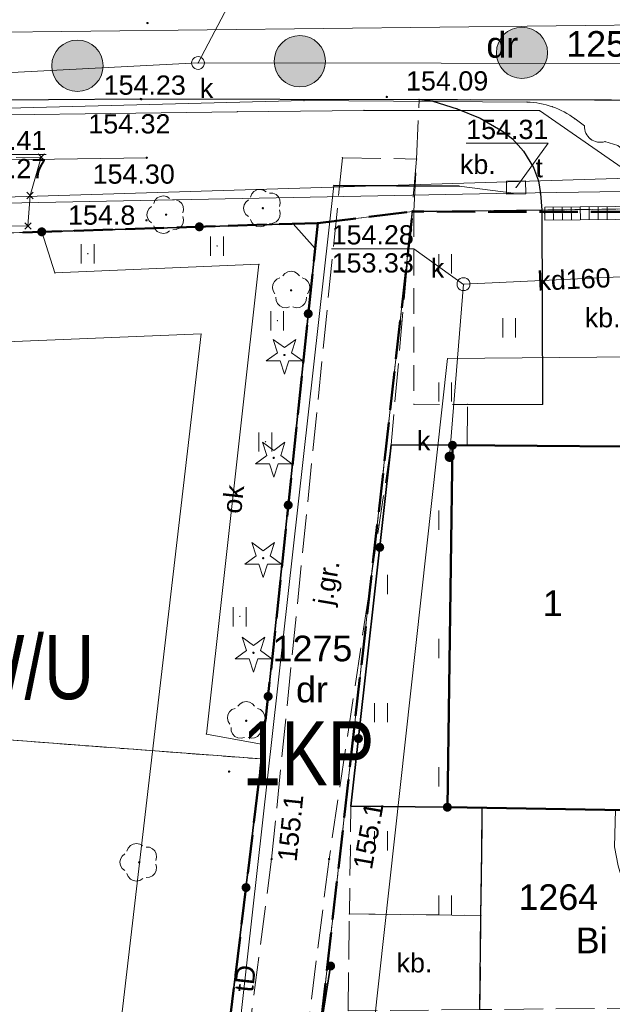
# Model space of a CAD drawing. Header units: metres. Extents: x 6492566 to 6492823, y 5613584 to 5613735.
# Tile 24 of 32: x 6492714 to 6492737, y 5613672 to 5613710. Entities that reach past the tile are written whole.
import ezdxf
from ezdxf.enums import TextEntityAlignment as Align

# ---------------------------------------------------------------- set-up
doc = ezdxf.new("R2010")
doc.units = ezdxf.units.M
for name, pattern in [('L_0_06', [2, 1.5, -0.5]), ('L_2_17', [0]), ('PRZER1-1', [2, 1, -1]), ('PRZER2-1', [3, 2, -1]), ('PRZER3-1', [4, 3, -1])]:
    doc.linetypes.add(name, pattern=pattern)
doc.layers.get('0').update_dxf_attribs({"linetype": 'CONTINUOUS', "lineweight": 18, "true_color": 0x000000})
for name, color, linetype, lineweight in [('GEPPGD', 7, 'CONTINUOUS', 18), ('GESBLO', 7, 'CONTINUOUS', 18), ('GESBLO_O', 7, 'CONTINUOUS', 18), ('GESBZO', 7, 'CONTINUOUS', 50), ('GESDZI', 7, 'CONTINUOUS', 18), ('GESDZI_O', 7, 'CONTINUOUS', 18), ('GSLINK', 7, 'CONTINUOUS', 18), ('GSLINK_O', 7, 'CONTINUOUS', 18), ('GSLKBR', 7, 'CONTINUOUS', 18), ('GSLKOG', 7, 'CONTINUOUS', 35), ('GSLKRW', 7, 'CONTINUOUS', 25), ('GSPPRB', 7, 'CONTINUOUS', 18), ('GSPWPN', 7, 'CONTINUOUS', 13), ('GSPWPN_O', 7, 'CONTINUOUS', 13), ('GSPWPS', 7, 'CONTINUOUS', 13), ('GSPWPS_O', 7, 'CONTINUOUS', 13), ('GSSKOA', 7, 'PRZER3-1', 18), ('GSSKOA_O', 7, 'PRZER3-1', 18), ('GSSOTW', 7, 'PRZER3-1', 18), ('GSSOTW_O', 7, 'PRZER3-1', 18), ('GSSUTR', 7, 'PRZER2-1', 18), ('GULLOB', 7, 'CONTINUOUS', 35), ('GUPIWZ', 7, 'CONTINUOUS', 18), ('GUPIWZ_O', 7, 'CONTINUOUS', 18), ('GUPPRZ', 7, 'CONTINUOUS', 18), ('GUPPRZ_O', 7, 'CONTINUOUS', 18), ('OTKU', 7, 'CONTINUOUS', 18), ('OTRS', 7, 'CONTINUOUS', 13)]:
    doc.layers.add(name, color=color, linetype=linetype, lineweight=lineweight)
for name, color, linetype, lineweight, true_color in [('GESUZY', 7, 'PRZER1-1', 18, 0x008000), ('GESUZY_O', 7, 'PRZER1-1', 18, 0x008000), ('GSPRDL', 7, 'CONTINUOUS', 18, 0x008000), ('GULEPR', 1, 'CONTINUOUS', 18, 0xff0000), ('GULKDK', 7, 'CONTINUOUS', 18, 0x803300), ('GULKPR', 7, 'CONTINUOUS', 18, 0x803300), ('GULKPR_O', 7, 'CONTINUOUS', 18, 0x803300), ('GULTPR', 7, 'CONTINUOUS', 18, 0xff9100), ('GULTPR_O', 7, 'CONTINUOUS', 18, 0xff9100), ('GUPKSD', 7, 'CONTINUOUS', 18, 0x803300), ('GUPKSD_O', 7, 'CONTINUOUS', 18, 0x803300), ('GUPKUT', 7, 'CONTINUOUS', 18, 0x803300), ('GUPKUT_O', 7, 'CONTINUOUS', 18, 0x803300), ('mpzp_linia_zabudowy_nieprzekraczalna', 7, 'L_2_17', 18, 0xd2691e), ('mpzp_linie_rozgraniczajace', 7, 'L_0_06', 50, 0xd2691e), ('mpzp_sciezki_rowerowe', 7, 'CONTINUOUS', 18, 0xffd900), ('OTZG', 7, 'CONTINUOUS', 18, 0x008000), ('OTZL', 7, 'CONTINUOUS', 18, 0x008000)]:
    doc.layers.add(name, color=color, linetype=linetype, lineweight=lineweight, true_color=true_color)
doc.styles.add('Arial', font='Arial.ttf')
doc.styles.add('GEO-INFO', font='Arial')
doc.linetypes.add('L_2_17_SHX', pattern='A,0,-0.25,[5,mdcp Biasa 06 III 2025.shx,S=0.05,R=0,X=0,Y=0],-0.5,[6,mdcp Biasa 06 III 2025.shx,S=0.05,R=0,X=0,Y=0],-0.5,[7,mdcp Biasa 06 III 2025.shx,S=0.05,R=0,X=0,Y=0],-0.5,[8,mdcp Biasa 06 III 2025.shx,S=0.05,R=0,X=0,Y=0],-0.5,-0.5,-0.5,-0.5,-0.5,-0.25', length=4.5)
pattern_1 = [(90, (6490000, 5610000), (-2.5, 2.5), [0.75, -4.25]), (90, (6490000.5, 5610000), (-2.5, 2.5), [0.75, -4.25])]

# ---------------------------------------------------------------- blocks, each defined once
blk = doc.blocks.new('SPDLP')
blk.add_hatch(color=0).paths.add_polyline_path([(0, -0.09), (0.027812, -0.085595), (0.052901, -0.072812), (0.072812, -0.052901), (0.085595, -0.027812), (0.09, 0), (0.085595, 0.027812), (0.072812, 0.052901), (0.052901, 0.072812), (0.027812, 0.085595), (0, 0.09), (-0.027812, 0.085595), (-0.052901, 0.072812), (-0.072812, 0.052901), (-0.085595, 0.027812), (-0.09, 0), (-0.085595, -0.027812), (-0.072812, -0.052901), (-0.052901, -0.072812), (-0.027812, -0.085595)])
at = {"color": 0}
for points in [[(-1.271938, -0.268652), (-1.40916, -0.048001), (-1.462858, 0.20623), (-1.426585, 0.463525), (-1.304695, 0.693003), (-1.11182, 0.867117), (-0.871109, 0.964971)], [(-0.648554, 1.126667), (-0.481106, 1.325358), (-0.255912, 1.454989), (0, 1.5), (0.255912, 1.454989), (0.481106, 1.325358), (0.648554, 1.126667)], [(0.871109, 0.964971), (1.11182, 0.867117), (1.304695, 0.693003), (1.426585, 0.463525), (1.462858, 0.20623), (1.40916, -0.048001), (1.271938, -0.268652)], [(-0.137547, -1.292703), (-0.389802, -1.355024), (-0.648184, -1.327532), (-0.881678, -1.213525), (-1.062258, -1.026689), (-1.168249, -0.78945), (-1.186929, -0.530282)], [(1.186929, -0.530282), (1.168249, -0.78945), (1.062258, -1.026689), (0.881678, -1.213525), (0.648184, -1.327532), (0.389802, -1.355024), (0.137547, -1.292703)]]:
    blk.add_lwpolyline(points, dxfattribs=at)
blk = doc.blocks.new('SPTRW')
at = {"color": 0}
for points in [[(-0.51332, 0.7233), (-0.51332, -0.7767)], [(0.48668, -0.7767), (0.48668, 0.7233)]]:
    blk.add_lwpolyline(points, dxfattribs=at)
blk = doc.blocks.new('OKRAG_PELNY')
at = {"color": 0}
blk.add_lwpolyline([(0, 0.5), (0.12941, 0.482963), (0.25, 0.433013), (0.353553, 0.353553), (0.433013, 0.25), (0.482963, 0.12941), (0.5, 0), (0.482963, -0.12941), (0.433013, -0.25), (0.353553, -0.353553), (0.25, -0.433013), (0.12941, -0.482963), (0, -0.5), (-0.12941, -0.482963), (-0.25, -0.433013), (-0.353553, -0.353553), (-0.433013, -0.25), (-0.482963, -0.12941), (-0.5, 0), (-0.482963, 0.12941), (-0.433013, 0.25), (-0.353553, 0.353553), (-0.25, 0.433013), (-0.12941, 0.482963)], close=True, dxfattribs=at)
blk = doc.blocks.new('KOLO')
blk.add_hatch(color=0).paths.add_polyline_path([(-0.5, 0), (-0.482963, -0.12941), (-0.433013, -0.25), (-0.353553, -0.353553), (-0.25, -0.433013), (-0.12941, -0.482963), (0, -0.5), (0.12941, -0.482963), (0.25, -0.433013), (0.353553, -0.353553), (0.433013, -0.25), (0.482963, -0.12941), (0.5, 0), (0.482963, 0.12941), (0.433013, 0.25), (0.353553, 0.353553), (0.25, 0.433013), (0.12941, 0.482963), (0, 0.5), (-0.12941, 0.482963), (-0.25, 0.433013), (-0.353553, 0.353553), (-0.433013, 0.25), (-0.482963, 0.12941)])
blk = doc.blocks.new('POINT')
at = {"color": 0}
blk.add_point((0, 0), dxfattribs=at)
blk = doc.blocks.new('PROSTOKAT1_5-1_PELNY')
at = {"color": 0}
blk.add_lwpolyline([(0.75, -0.5), (-0.75, -0.5), (-0.75, 0.5), (0.75, 0.5)], close=True, dxfattribs=at)
blk = doc.blocks.new('PION_C')
at = {"color": 0}
blk.add_lwpolyline([(0, 0.5), (0, -0.5)], dxfattribs=at)
blk = doc.blocks.new('EPPGN')
blk.add_hatch(color=0).paths.add_polyline_path([(0, -0.09), (0.027812, -0.085595), (0.052901, -0.072812), (0.072812, -0.052901), (0.085595, -0.027812), (0.09, 0), (0.085595, 0.027812), (0.072812, 0.052901), (0.052901, 0.072812), (0.027812, 0.085595), (0, 0.09), (-0.027812, 0.085595), (-0.052901, 0.072812), (-0.072812, 0.052901), (-0.085595, 0.027812), (-0.09, 0), (-0.085595, -0.027812), (-0.072812, -0.052901), (-0.052901, -0.072812), (-0.027812, -0.085595)])
blk = doc.blocks.new('D_GSPWPS1')
blk.add_hatch(color=0).paths.add_polyline_path([(-0.045, 0), (-0.043467, -0.011647), (-0.038971, -0.0225), (-0.03182, -0.03182), (-0.0225, -0.038971), (-0.011647, -0.043467), (0, -0.045), (0.011647, -0.043467), (0.0225, -0.038971), (0.03182, -0.03182), (0.038971, -0.0225), (0.043467, -0.011647), (0.045, 0), (0.043467, 0.011647), (0.038971, 0.0225), (0.03182, 0.03182), (0.0225, 0.038971), (0.011647, 0.043467), (0, 0.045), (-0.011647, 0.043467), (-0.0225, 0.038971), (-0.03182, 0.03182), (-0.038971, 0.0225), (-0.043467, 0.011647)])
blk = doc.blocks.new('D_GSPPRB0')
at = {"color": 0, "lineweight": 18}
for points in [[(-0.12726, -0.12726), (0.12726, 0.12726)], [(-0.12726, 0.12726), (0.12726, -0.12726)]]:
    blk.add_lwpolyline(points, dxfattribs=at)
blk = doc.blocks.new('D_GSPRDL1')
blk.add_hatch(color=0).paths.add_polyline_path([(0, -0.045), (0.013906, -0.042798), (0.02645, -0.036406), (0.036406, -0.02645), (0.042798, -0.013906), (0.045, 0), (0.042798, 0.013906), (0.036406, 0.02645), (0.02645, 0.036406), (0.013906, 0.042798), (0, 0.045), (-0.013906, 0.042798), (-0.02645, 0.036406), (-0.036406, 0.02645), (-0.042798, 0.013906), (-0.045, 0), (-0.042798, -0.013906), (-0.036406, -0.02645), (-0.02645, -0.036406), (-0.013906, -0.042798)])
at = {"color": 0}
for points in [[(-0.635969, -0.134326), (-0.70458, -0.024001), (-0.731429, 0.103115), (-0.713292, 0.231763), (-0.652348, 0.346501), (-0.55591, 0.433559), (-0.435555, 0.482485)], [(-0.324277, 0.563333), (-0.240553, 0.662679), (-0.127956, 0.727494), (0, 0.75), (0.127956, 0.727494), (0.240553, 0.662679), (0.324277, 0.563333)], [(0.435555, 0.482485), (0.55591, 0.433559), (0.652348, 0.346501), (0.713292, 0.231763), (0.731429, 0.103115), (0.70458, -0.024001), (0.635969, -0.134326)], [(-0.068773, -0.646351), (-0.194901, -0.677512), (-0.324092, -0.663766), (-0.440839, -0.606763), (-0.531129, -0.513345), (-0.584125, -0.394725), (-0.593465, -0.265141)], [(0.593465, -0.265141), (0.584125, -0.394725), (0.531129, -0.513345), (0.440839, -0.606763), (0.324092, -0.663766), (0.194901, -0.677512), (0.068773, -0.646351)]]:
    blk.add_lwpolyline(points, dxfattribs=at)
blk = doc.blocks.new('D_GSPRDI1')
blk.add_hatch(color=0).paths.add_polyline_path([(0, -0.045), (0.013906, -0.042798), (0.02645, -0.036406), (0.036406, -0.02645), (0.042798, -0.013906), (0.045, 0), (0.042798, 0.013906), (0.036406, 0.02645), (0.02645, 0.036406), (0.013906, 0.042798), (0, 0.045), (-0.013906, 0.042798), (-0.02645, 0.036406), (-0.036406, 0.02645), (-0.042798, 0.013906), (-0.045, 0), (-0.042798, -0.013906), (-0.036406, -0.02645), (-0.02645, -0.036406), (-0.013906, -0.042798)])
at = {"color": 0}
blk.add_lwpolyline([(0.272471, 0.088531), (0.713338, -0.231778), (0.168396, -0.231778), (0, -0.750048), (-0.168396, -0.231778), (-0.713338, -0.231778), (-0.272471, 0.088531), (-0.440867, 0.606801), (0, 0.286493), (0.440867, 0.606801)], close=True, dxfattribs=at)

msp = doc.modelspace()

# ---------------------------------------------------------------- hatches: boundary and pattern name
at = {"layer": 'GSSUTR', "linetype": 'Continuous', "lineweight": 18}
h = msp.add_hatch(dxfattribs=at)
h.set_pattern_fill('PTTU04', scale=0.5, style=0)
h.set_pattern_definition(pattern_1)
h.paths.add_polyline_path([(6492734.03, 5613702.47), (6492729.03, 5613702.42), (6492729.04, 5613694.9), (6492731.12, 5613694.89), (6492734.05, 5613694.89)], flags=0)
h = msp.add_hatch(dxfattribs=at)
h.set_pattern_fill('PTTU04', scale=0.5, style=0)
h.set_pattern_definition(pattern_1)
h.paths.add_polyline_path([(6492730.34, 5613679.19), (6492730.54, 5613693.3), (6492728.15, 5613693.32), (6492726.58, 5613679.23), (6492726.56, 5613677.53), (6492726.52, 5613675.03), (6492731.65, 5613674.97), (6492731.68, 5613677.47), (6492731.7, 5613679.17)], flags=0)
at = {"layer": 'mpzp_sciezki_rowerowe', "linetype": 'Continuous', "lineweight": 18}
for points in [[(6492733.25, 5613707.6, 1), (6492733.25, 5613709.6, 1)], [(6492715.92, 5613707.095, 1), (6492715.92, 5613709.095, 1)], [(6492724.59, 5613707.272, 1), (6492724.59, 5613709.272, 1)]]:
    msp.add_hatch(color=256, dxfattribs=at).paths.add_polyline_path(points)

# ---------------------------------------------------------------- linework, layer by layer
at = {"layer": 'GESBLO', "color": 7, "linetype": 'Continuous', "lineweight": 18, "elevation": 10.18}
msp.add_lwpolyline([(6492740.41, 5613687.82), (6492740.46, 5613693.23), (6492730.54, 5613693.3), (6492730.34, 5613679.19), (6492737.25, 5613679.08), (6492737.39, 5613687.82)], close=True, dxfattribs=at)
at = {"layer": 'GESBZO', "color": 7, "linetype": 'Continuous', "lineweight": 50, "elevation": 10.18}
msp.add_lwpolyline([(6492730.54, 5613693.3), (6492740.46, 5613693.23), (6492740.53, 5613696.74), (6492782.137, 5613696.176), (6492781.799, 5613678.331), (6492740.46, 5613678.92), (6492740.59, 5613686.32), (6492740.39, 5613686.32), (6492740.41, 5613687.82), (6492737.39, 5613687.82), (6492737.25, 5613679.08), (6492730.34, 5613679.19)], close=True, dxfattribs=at)
at = {"layer": 'GESDZI', "color": 7, "linetype": 'Continuous', "lineweight": 18, "elevation": 10.22}
msp.add_lwpolyline([(6492712.536, 5613714.767), (6492725.917, 5613714.685), (6492741.368, 5613714.627), (6492753.918, 5613714.581), (6492762.949, 5613714.549), (6492766.656, 5613714.362), (6492778.115, 5613714.246), (6492808.367, 5613714.314), (6492810.011, 5613715.605), (6492811.18, 5613718.894), (6492811.225, 5613714.142), (6492811.34, 5613703.308), (6492795.496, 5613703.173), (6492765.908, 5613702.863), (6492728.986, 5613702.408), (6492725.287, 5613701.965), (6492696.667, 5613701.05)], dxfattribs=at)
for points in [[(6492728.986, 5613702.408), (6492765.908, 5613702.863), (6492762.04, 5613671.11), (6492758.59, 5613671.09), (6492725.42, 5613670.85)], [(6492725.287, 5613701.965), (6492728.986, 5613702.408), (6492725.42, 5613670.85), (6492724.902, 5613666.196), (6492721.537, 5613668.187), (6492723.1, 5613681.071)], [(6492696.667, 5613701.05), (6492725.287, 5613701.965), (6492723.1, 5613681.071), (6492695.29, 5613683.17), (6492696.385, 5613692.624)], [(6492695.29, 5613683.17), (6492723.1, 5613681.071), (6492721.537, 5613668.187), (6492718.635, 5613644.265), (6492717.674, 5613642.532), (6492698.202, 5613653.21), (6492686.99, 5613659.29), (6492692.99, 5613669.94), (6492693.37, 5613670.79)]]:
    msp.add_lwpolyline(points, close=True, dxfattribs=at)
at = {"layer": 'GESUZY', "color": 96, "linetype": 'PRZER1-1', "lineweight": 18, "ltscale": 0.5, "true_color": 0x008000, "elevation": 10.08}
msp.add_lwpolyline([(6492712.536, 5613714.767), (6492725.917, 5613714.685), (6492741.368, 5613714.627), (6492753.918, 5613714.581), (6492762.949, 5613714.549), (6492766.656, 5613714.362), (6492778.115, 5613714.246), (6492808.367, 5613714.314), (6492810.011, 5613715.605), (6492811.18, 5613718.894), (6492811.225, 5613714.142), (6492811.34, 5613703.308), (6492795.496, 5613703.173), (6492765.908, 5613702.863), (6492728.986, 5613702.408), (6492725.287, 5613701.965), (6492696.667, 5613701.05)], dxfattribs=at)
for points in [[(6492728.986, 5613702.408), (6492765.908, 5613702.863), (6492762.04, 5613671.11), (6492758.59, 5613671.09), (6492725.42, 5613670.85)], [(6492725.287, 5613701.965), (6492728.986, 5613702.408), (6492725.42, 5613670.85), (6492724.902, 5613666.196), (6492721.537, 5613668.187), (6492723.1, 5613681.071)], [(6492696.667, 5613701.05), (6492725.287, 5613701.965), (6492723.1, 5613681.071), (6492695.29, 5613683.17), (6492696.385, 5613692.624)], [(6492695.29, 5613683.17), (6492723.1, 5613681.071), (6492721.537, 5613668.187), (6492718.635, 5613644.265), (6492717.674, 5613642.532), (6492698.202, 5613653.21), (6492686.99, 5613659.29), (6492692.99, 5613669.94), (6492693.37, 5613670.79)]]:
    msp.add_lwpolyline(points, close=True, dxfattribs=at)
at = {"layer": 'GSLINK', "color": 7, "linetype": 'Continuous', "lineweight": 18, "elevation": 10.18}
for points in [[(6492658.039, 5613701.848), (6492667.67, 5613702.43), (6492670.5, 5613702.58), (6492673.5, 5613702.76), (6492676.45, 5613702.93), (6492682.59, 5613703.28), (6492691.11, 5613703.78), (6492694.263, 5613703.959), (6492697.534, 5613704.137), (6492705.093, 5613704.315), (6492718.62, 5613704.51)], [(6492714.527, 5613701.621), (6492715.039, 5613700.018), (6492722.995, 5613700.359), (6492720.949, 5613682.039), (6492723.158, 5613681.63)]]:
    msp.add_lwpolyline(points, dxfattribs=at)
at = {"layer": 'GSLKBR', "color": 7, "linetype": 'Continuous', "lineweight": 18, "elevation": 10.18}
msp.add_lwpolyline([(6492709.556, 5613701.462), (6492714.527, 5613701.621)], dxfattribs=at)
at = {"layer": 'GSLKOG', "color": 7, "linetype": 'Continuous', "lineweight": 35, "elevation": 10.18}
for points in [[(6492714.527, 5613701.621), (6492724.323, 5613701.934), (6492725.183, 5613700.969), (6492723.1, 5613681.071), (6492721.537, 5613668.187), (6492719.042, 5613647.619)], [(6492730.54, 5613693.3), (6492728.15, 5613693.32), (6492726.58, 5613679.23), (6492730.34, 5613679.19)], [(6492725.79, 5613673), (6492725.45, 5613670.86), (6492723.96, 5613654.76)]]:
    msp.add_lwpolyline(points, dxfattribs=at)
at = {"layer": 'GSLKRW', "color": 7, "linetype": 'Continuous', "lineweight": 25, "elevation": 10.18}
for points in [[(6492711.18, 5613706.75), (6492718.39, 5613706.8), (6492729.24, 5613706.78), (6492742.9, 5613706.75), (6492767.63, 5613706.53), (6492783.73, 5613706.33), (6492797.15, 5613706.15), (6492808.2, 5613706.21)], [(6492729.24, 5613706.78), (6492729.78, 5613706.71), (6492730.72, 5613706.42), (6492731.62, 5613706.05), (6492732.49, 5613705.54), (6492732.88, 5613705.24), (6492733.31, 5613704.76), (6492733.7, 5613704.13), (6492733.9, 5613703.61), (6492733.97, 5613703.12), (6492734.03, 5613702.47), (6492734.05, 5613694.89)], [(6492731.61, 5613671.3), (6492731.65, 5613674.97), (6492731.68, 5613677.47), (6492731.7, 5613679.17)]]:
    msp.add_lwpolyline(points, dxfattribs=at)
at = {"layer": 'GSPPRB', "color": 7, "linetype": 'Continuous', "lineweight": 18}
for p in [(6492724.758, 5613706.738, 10.28), (6492729.24, 5613706.78, 10.28), (6492727.087, 5613706.357, 10.28), (6492729.78, 5613706.71, 10.28), (6492730.72, 5613706.42, 10.28), (6492733.448, 5613706.678, 10.28), (6492733.932, 5613706.347, 10.28), (6492734.434, 5613706.494, 10.28), (6492722.147, 5613706.3, 10.28), (6492731.62, 5613706.05, 10.28), (6492735.32, 5613706.023, 10.28), (6492735.687, 5613705.755, 10.28), (6492732.49, 5613705.54, 10.28), (6492732.88, 5613705.24, 10.28), (6492735.924, 5613705.24, 10.28), (6492736.482, 5613705.139, 10.28), (6492726.25, 5613704.51, 10.28), (6492729.14, 5613704.46, 10.28), (6492733.31, 5613704.76, 10.28), (6492733.7, 5613704.13, 10.28), (6492725.914, 5613703.425, 10.28), (6492730.797, 5613703.407, 10.28), (6492733.9, 5613703.61, 10.28), (6492733.97, 5613703.12, 10.28), (6492729.03, 5613702.42, 10.28), (6492734.03, 5613702.47, 10.28), (6492734.14, 5613702.33, 10.28), (6492724.323, 5613701.934, 10.28), (6492714.527, 5613701.621, 10.28), (6492725.183, 5613700.969, 10.28), (6492722.995, 5613700.359, 10.28), (6492715.039, 5613700.018, 10.28), (6492729.04, 5613694.9, 10.28), (6492731.12, 5613694.89, 10.28), (6492734.05, 5613694.89, 10.28), (6492728.15, 5613693.32, 10.28), (6492730.54, 5613693.3, 10.28), (6492731.11, 5613693.3, 10.28), (6492720.949, 5613682.039, 10.28), (6492723.158, 5613681.63, 10.28), (6492723.1, 5613681.071, 10.28), (6492726.58, 5613679.23, 10.28), (6492730.34, 5613679.19, 10.28), (6492731.7, 5613679.17, 10.28), (6492726.56, 5613677.53, 10.28), (6492731.68, 5613677.47, 10.28), (6492726.52, 5613675.03, 10.28), (6492731.65, 5613674.97, 10.28), (6492725.79, 5613673, 10.28)]:
    msp.add_point(p, dxfattribs=at)
at = {"layer": 'GSSKOA', "color": 7, "linetype": 'PRZER3-1', "lineweight": 18, "ltscale": 0.5, "elevation": 10.18}
msp.add_lwpolyline([(6492726.25, 5613704.51), (6492729.14, 5613704.46), (6492728.15, 5613693.32), (6492725.73, 5613677.17), (6492722.34, 5613650.26), (6492719.69, 5613648.06), (6492723.49, 5613677.17)], close=True, dxfattribs=at)
at = {"layer": 'GSSOTW', "color": 7, "linetype": 'PRZER3-1', "lineweight": 18, "ltscale": 0.5, "elevation": 10.18}
for points in [[(6492729.03, 5613702.42), (6492729.14, 5613704.46), (6492729.24, 5613706.78), (6492729.78, 5613706.71), (6492730.72, 5613706.42), (6492731.62, 5613706.05), (6492732.49, 5613705.54), (6492732.88, 5613705.24), (6492733.31, 5613704.76), (6492733.7, 5613704.13), (6492733.9, 5613703.61), (6492733.97, 5613703.12), (6492734.03, 5613702.47)], [(6492726.52, 5613675.03), (6492731.65, 5613674.97), (6492731.61, 5613671.3), (6492726.47, 5613671.25)]]:
    msp.add_lwpolyline(points, close=True, dxfattribs=at)
for points in [[(6492740.46, 5613693.23), (6492731.11, 5613693.3), (6492731.12, 5613694.89), (6492734.05, 5613694.89), (6492734.03, 5613702.47), (6492733.97, 5613703.12), (6492733.9, 5613703.61), (6492733.7, 5613704.13), (6492733.31, 5613704.76), (6492732.88, 5613705.24), (6492732.49, 5613705.54), (6492731.62, 5613706.05), (6492730.72, 5613706.42), (6492729.78, 5613706.71), (6492729.24, 5613706.78), (6492742.9, 5613706.75)], [(6492792.07, 5613671.91), (6492731.61, 5613671.3), (6492731.65, 5613674.97), (6492731.68, 5613677.47), (6492731.7, 5613679.17), (6492736.89, 5613679.09), (6492736.86, 5613677.64), (6492737, 5613676.91), (6492737.22, 5613676.16), (6492737.76, 5613675.32), (6492738.58, 5613674.71), (6492739.53, 5613674.43), (6492739.97, 5613674.37), (6492781.75, 5613674.78), (6492781.76, 5613677.27), (6492781.799, 5613678.331), (6492781.814, 5613679.15)]]:
    msp.add_lwpolyline(points, dxfattribs=at)
at = {"layer": 'GSSUTR', "color": 7, "linetype": 'PRZER2-1', "lineweight": 18, "ltscale": 0.5, "elevation": 10.1}
for points in [[(6492734.03, 5613702.47), (6492729.03, 5613702.42), (6492729.04, 5613694.9), (6492731.12, 5613694.89), (6492734.05, 5613694.89)], [(6492721.364, 5613701.081), (6492721.354, 5613701.061), (6492721.374, 5613701.061)], [(6492716.325, 5613700.787), (6492716.315, 5613700.767), (6492716.335, 5613700.767)], [(6492723.714, 5613698.172), (6492723.704, 5613698.152), (6492723.724, 5613698.152)], [(6492723.248, 5613693.453), (6492723.238, 5613693.433), (6492723.258, 5613693.433)], [(6492730.54, 5613693.3), (6492728.15, 5613693.32), (6492726.58, 5613679.23), (6492726.56, 5613677.53), (6492726.52, 5613675.03), (6492731.65, 5613674.97), (6492731.68, 5613677.47), (6492731.7, 5613679.17), (6492730.34, 5613679.19)], [(6492722.253, 5613686.64), (6492722.243, 5613686.62), (6492722.263, 5613686.62)]]:
    msp.add_lwpolyline(points, close=True, dxfattribs=at)
at = {"layer": 'GULEPR', "color": 1, "linetype": 'Continuous', "lineweight": 18, "true_color": 0xff0000, "elevation": 10.14}
for points in [[(6492700.254, 5613705.977), (6492705.672, 5613706.251), (6492724.758, 5613706.738), (6492733.448, 5613706.678, -0.153642), (6492735.32, 5613706.023), (6492735.687, 5613705.755, 0.52161), (6492736.482, 5613705.139), (6492736.989, 5613704.99), (6492738.86, 5613703.39)], [(6492722.147, 5613706.3), (6492727.087, 5613706.357), (6492733.932, 5613706.347), (6492738.894, 5613702.905), (6492740.063, 5613701.355, 0.173664), (6492742.295, 5613699.738), (6492745.039, 5613698.95), (6492746.411, 5613698.674), (6492756.049, 5613698.713, 0.230561), (6492757.309, 5613699.112), (6492759.101, 5613700.576, -0.520986), (6492759.971, 5613700.279), (6492760.575, 5613697.291), (6492760.582, 5613696.468)]]:
    msp.add_lwpolyline(points, format="xyb", dxfattribs=at)
msp.add_lwpolyline([(6492651.867, 5613703.009), (6492658.39, 5613703.404), (6492684.539, 5613704.668), (6492700.389, 5613705.803), (6492708.29, 5613706.115), (6492722.147, 5613706.3)], dxfattribs=at)
at = {"layer": 'GULKDK', "color": 36, "linetype": 'Continuous', "lineweight": 18, "true_color": 0x803300, "elevation": 10.14}
for points in [[(6492734.138, 5613702.58), (6492738.277, 5613702.62), (6492739.077, 5613702.63)], [(6492734.142, 5613702.08), (6492738.283, 5613702.12), (6492739.083, 5613702.13)]]:
    msp.add_lwpolyline(points, dxfattribs=at)
at = {"layer": 'GULKPR', "color": 36, "linetype": 'Continuous', "lineweight": 18, "true_color": 0x803300, "elevation": 10.14}
for points in [[(6492654.887, 5613706.421), (6492707.354, 5613709.34), (6492743.651, 5613709.754)], [(6492651.849, 5613704.34), (6492670.622, 5613705.324), (6492683.317, 5613706.027), (6492708.338, 5613707.566), (6492720.621, 5613708.203), (6492768.012, 5613708.147), (6492783.483, 5613707.765), (6492815.246, 5613707.04)], [(6492651.892, 5613701.186), (6492653.57, 5613701.233), (6492666.825, 5613701.618), (6492681.882, 5613701.923), (6492708.786, 5613702.847), (6492759.14, 5613704.376)], [(6492730.43, 5613692.85), (6492730.97, 5613699.58), (6492739.58, 5613699.99)]]:
    msp.add_lwpolyline(points, dxfattribs=at)
at = {"layer": 'GULLOB', "color": 7, "linetype": 'Continuous', "lineweight": 35, "elevation": 10.12}
msp.add_lwpolyline([(6492725.914, 5613703.425), (6492730.797, 5613703.407)], dxfattribs=at)
at = {"layer": 'GULTPR', "color": 30, "linetype": 'Continuous', "lineweight": 18, "true_color": 0xff9100, "elevation": 10.14}
for points in [[(6492651.902, 5613700.455), (6492662.881, 5613700.773), (6492663.744, 5613700.715), (6492699.661, 5613702.552), (6492704.483, 5613702.565), (6492732.923, 5613703.125), (6492775.896, 5613703.786), (6492808.811, 5613704.316), (6492809.786, 5613704.239), (6492814.389, 5613703.119), (6492816.121, 5613703.11)], [(6492719.957, 5613650.278), (6492722.34, 5613671.494), (6492725.914, 5613703.425), (6492730.797, 5613703.407), (6492732.923, 5613703.125)]]:
    msp.add_lwpolyline(points, dxfattribs=at)
at = {"layer": 'GUPPRZ_O', "color": 36, "linetype": 'Continuous', "lineweight": 9, "true_color": 0x803300, "elevation": 10.8, "flags": 128}
for points in [[(6492725.248, 5613710.912), (6492722.045, 5613710.912), (6492720.621, 5613708.203)], [(6492714.703, 5613704.634), (6492711.5, 5613704.634), (6492708.782, 5613706.995)], [(6492711.5, 5613704.634), (6492714.703, 5613704.634)], [(6492725.829, 5613700.957), (6492729.032, 5613700.957), (6492730.969, 5613699.574)], [(6492725.829, 5613700.957), (6492729.032, 5613700.957)]]:
    msp.add_lwpolyline(points, dxfattribs=at)
at = {"layer": 'GUPPRZ_O', "color": 30, "linetype": 'Continuous', "lineweight": 9, "true_color": 0xff9100, "elevation": 10.8, "flags": 128}
msp.add_lwpolyline([(6492731.074, 5613705.072), (6492734.277, 5613705.072), (6492733.02, 5613703.35)], dxfattribs=at)
at = {"layer": 'mpzp_linia_zabudowy_nieprzekraczalna', "linetype": 'CONTINUOUS', "lineweight": 18}
for p, q in [((6492720.74, 5613697.65), (6492663.43, 5613695.24)), ((6492714.83, 5613646.8), (6492720.74, 5613697.65)), ((6492776.054, 5613697.103), (6492730.35, 5613696.68)), ((6492730.35, 5613696.68), (6492724.37, 5613642.64))]:
    msp.add_line(p, q, dxfattribs=at)
at = {"layer": 'mpzp_linia_zabudowy_nieprzekraczalna', "linetype": 'L_2_17_SHX', "lineweight": 18}
for p, q in [((6492720.74, 5613697.65), (6492663.43, 5613695.24)), ((6492714.83, 5613646.8), (6492720.74, 5613697.65)), ((6492776.054, 5613697.103), (6492730.35, 5613696.68)), ((6492730.35, 5613696.68), (6492724.37, 5613642.64))]:
    msp.add_line(p, q, dxfattribs=at)
at = {"layer": 'mpzp_linie_rozgraniczajace', "lineweight": 50, "flags": 128}
for points in [[(6492725.287, 5613701.965), (6492728.986, 5613702.408), (6492725.42, 5613670.85), (6492722.199, 5613642.24), (6492722.989, 5613639.976)], [(6492795.429, 5613702.456), (6492776.043, 5613702.403), (6492765.78, 5613702.39), (6492728.986, 5613702.408)], [(6492725.287, 5613701.965), (6492696.667, 5613701.05), (6492691.777, 5613701.078)], [(6492725.287, 5613701.965), (6492723.1, 5613681.071), (6492721.537, 5613668.187), (6492718.635, 5613644.265), (6492717.674, 5613642.532)]]:
    msp.add_lwpolyline(points, dxfattribs=at)
at = {"layer": 'mpzp_sciezki_rowerowe', "lineweight": 18}
for centre in [(6492733.25, 5613708.6), (6492715.92, 5613708.095), (6492724.59, 5613708.272)]:
    msp.add_circle(centre, 1, dxfattribs=at)
at = {"layer": 'OTKU', "color": 7, "linetype": 'PRZER3-1', "lineweight": 18, "elevation": 10.18}
msp.add_lwpolyline([(6492709.53, 5613704.5), (6492714.51, 5613704.53), (6492714.07, 5613703.04), (6492713.99, 5613701.85), (6492709.96, 5613701.8), (6492710.02, 5613703.24)], close=True, dxfattribs=at)

# ---------------------------------------------------------------- block references
at = {"layer": 'GEPPGD', "color": 7, "lineweight": 18, "xscale": 0.5, "yscale": 0.5}
for p in [(6492728.986, 5613702.408, 10.24), (6492725.287, 5613701.965, 10.24), (6492723.1, 5613681.071, 10.24)]:
    msp.add_blockref('EPPGN', p, dxfattribs=at)
at = {"layer": 'GSLKOG', "color": 7, "lineweight": 35, "xscale": 0.35, "yscale": 0.35}
for p in [(6492714.527, 5613701.621, 10.18), (6492720.672, 5613701.817, 10.18), (6492724.917, 5613698.428, 10.18), (6492730.54, 5613693.3, 10.18), (6492724.136, 5613690.968, 10.18), (6492727.704, 5613689.321, 10.18), (6492723.355, 5613683.509, 10.18), (6492726.874, 5613681.867, 10.18), (6492730.34, 5613679.19, 10.18), (6492722.492, 5613676.059, 10.18), (6492725.79, 5613673, 10.18)]:
    msp.add_blockref('KOLO', p, dxfattribs=at)
at = {"layer": 'GSPPRB', "color": 7, "linetype": 'Continuous', "lineweight": 18}
for p in [(6492714.51, 5613704.53, 10.28), (6492714.07, 5613703.04, 10.28), (6492713.99, 5613701.85, 10.28)]:
    msp.add_blockref('D_GSPPRB0', p, dxfattribs=at)
at = {"layer": 'GSPRDL', "color": 96, "lineweight": 18, "true_color": 0x008000, "xscale": 0.4999999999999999, "yscale": 0.5, "rotation": 89.99999931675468}
for p in [(6492723.147, 5613702.541, 10.12), (6492719.376, 5613702.29, 10.12), (6492718.328, 5613677.043, 10.12)]:
    msp.add_blockref('SPDLP', p, dxfattribs=at)
at = {"layer": 'GSPWPN', "color": 7, "lineweight": 13, "xscale": 0.09, "yscale": 0.09}
for p in [(6492718.61, 5613702.07, 10.08), (6492723.49, 5613677.17, 10.08), (6492725.73, 5613677.17, 10.08)]:
    msp.add_blockref('KOLO', p, dxfattribs=at)
at = {"layer": 'GSPWPS', "color": 7, "lineweight": 13, "xscale": 0.09, "yscale": 0.09}
for p in [(6492718.65, 5613709.76, 10.08), (6492718.39, 5613706.8, 10.08), (6492718.41, 5613706.79, 10.08), (6492727.98, 5613706.88, 10.08), (6492718.62, 5613704.51, 10.08)]:
    msp.add_blockref('KOLO', p, dxfattribs=at)
at = {"layer": 'GSSUTR', "color": 7, "lineweight": 18, "xscale": 0.5, "yscale": 0.5}
for p in [(6492721.364, 5613701.071, 10.1), (6492716.325, 5613700.777, 10.1), (6492723.714, 5613698.162, 10.1), (6492723.248, 5613693.443, 10.1), (6492722.253, 5613686.63, 10.1)]:
    msp.add_blockref('SPTRW', p, dxfattribs=at)
at = {"layer": 'GULKDK', "color": 36, "lineweight": 18, "true_color": 0x803300, "xscale": 0.4999999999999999, "yscale": 0.5, "rotation": 0.5535651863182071}
for p in [(6492734.14, 5613702.33, 10.14), (6492734.473, 5613702.333, 10.14), (6492734.823, 5613702.337, 10.14), (6492735.173, 5613702.34, 10.14), (6492735.523, 5613702.343, 10.14), (6492735.873, 5613702.347, 10.14), (6492736.222, 5613702.35, 10.14), (6492736.572, 5613702.354, 10.14)]:
    msp.add_blockref('PION_C', p, dxfattribs=at)
at = {"layer": 'GUPIWZ', "color": 7, "lineweight": 18, "xscale": 0.5, "yscale": 0.5, "rotation": 180.8803790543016}
msp.add_blockref('PROSTOKAT1_5-1_PELNY', (6492733.02, 5613703.35, 10.18), dxfattribs=at)
at = {"layer": 'GUPKSD', "color": 36, "lineweight": 18, "true_color": 0x803300, "xscale": 0.5, "yscale": 0.5}
for p in [(6492720.621, 5613708.203, 10.16), (6492730.97, 5613699.58, 10.16)]:
    msp.add_blockref('OKRAG_PELNY', p, dxfattribs=at)
at = {"layer": 'GUPKUT', "color": 36, "lineweight": 18, "true_color": 0x803300, "xscale": 0.4, "yscale": 0.4}
msp.add_blockref('KOLO', (6492730.43, 5613692.85, 10.16), dxfattribs=at)
at = {"layer": 'GUPPRZ', "color": 36, "lineweight": 18, "true_color": 0x803300}
for p in [(6492720.621, 5613708.203, 10.16), (6492730.97, 5613699.58, 10.16)]:
    msp.add_blockref('POINT', p, dxfattribs=at)
at = {"layer": 'GUPPRZ', "color": 30, "lineweight": 18, "true_color": 0xff9100}
msp.add_blockref('POINT', (6492733.02, 5613703.35, 10.16), dxfattribs=at)
at = {"layer": 'OTRS', "color": 96, "linetype": 'Continuous', "lineweight": 13, "true_color": 0x008000}
msp.add_blockref('D_GSPWPS1', (6492721.832, 5613680.579, 10.08), dxfattribs=at)
at = {"layer": 'OTZG', "color": 96, "linetype": 'Continuous', "lineweight": 18, "true_color": 0x008000}
for p in [(6492723.99, 5613696.82, 10.12), (6492723.57, 5613692.81, 10.12), (6492723.16, 5613688.9, 10.12), (6492722.78, 5613685.21, 10.12)]:
    msp.add_blockref('D_GSPRDI1', p, dxfattribs=at)
at = {"layer": 'OTZL', "color": 96, "linetype": 'Continuous', "lineweight": 18, "true_color": 0x008000}
for p in [(6492724.25, 5613699.34, 10.12), (6492722.5, 5613682.56, 10.12)]:
    msp.add_blockref('D_GSPRDL1', p, dxfattribs=at)

# ---------------------------------------------------------------- texts
at = {"layer": 'GESBLO_O', "color": 7, "linetype": 'Continuous', "lineweight": 0, "style": 'GEO-INFO'}
msp.add_text('1', height=1, dxfattribs=at).set_placement((6492734.447, 5613687.14, 10.8), align=Align.MIDDLE)
at = {"layer": 'GESDZI_O', "color": 7, "linetype": 'Continuous', "lineweight": 0, "style": 'GEO-INFO'}
msp.add_text('1250', height=1, dxfattribs=at).set_placement((6492736.53, 5613708.946, 10.8), align=Align.MIDDLE_CENTER)
for s, p in [('1275', (6492725.082, 5613685.379, 10.8)), ('1264', (6492734.666, 5613675.686, 10.8))]:
    msp.add_text(s, height=1, dxfattribs=at).set_placement(p, align=Align.MIDDLE)
at = {"layer": 'GESUZY_O', "color": 96, "linetype": 'Continuous', "lineweight": 0, "true_color": 0x008000, "style": 'GEO-INFO'}
msp.add_text('dr', height=1, dxfattribs=at).set_placement((6492732.483, 5613708.91, 10.8), align=Align.MIDDLE_CENTER)
for s, p in [('dr', (6492725.062, 5613683.799, 10.8)), ('Bi', (6492735.967, 5613674.022, 10.8))]:
    msp.add_text(s, height=1, dxfattribs=at).set_placement(p, align=Align.MIDDLE)
at = {"layer": 'GSLINK_O', "color": 7, "linetype": 'Continuous', "lineweight": 0, "style": 'GEO-INFO'}
msp.add_text('ok', height=0.75, rotation=83.6266, dxfattribs=at).set_placement((6492721.972, 5613691.199, 10.8), align=Align.MIDDLE)
at = {"layer": 'GSPWPN_O', "color": 7, "linetype": 'Continuous', "lineweight": 0, "style": 'GEO-INFO'}
msp.add_text('154.8', height=0.75, dxfattribs=at).set_placement((6492715.554, 5613701.899, 10.8))
for rotation, p in [(84.0942, (6492724.461, 5613677.041, 10.8)), (79.7651, (6492727.395, 5613676.726, 10.8))]:
    msp.add_text('155.1', height=0.75, rotation=rotation, dxfattribs=at).set_placement(p)
at = {"layer": 'GSPWPS_O', "color": 7, "linetype": 'Continuous', "lineweight": 0, "style": 'GEO-INFO'}
for s, p in [('154.09', (6492728.73, 5613707.13, 10.8)), ('154.23', (6492716.939, 5613706.966, 10.8)), ('154.32', (6492716.342, 5613705.456, 10.8)), ('154.30', (6492716.51, 5613703.498, 10.8))]:
    msp.add_text(s, height=0.75, dxfattribs=at).set_placement(p)
at = {"layer": 'GSSKOA_O', "color": 7, "linetype": 'Continuous', "lineweight": 0, "style": 'GEO-INFO'}
msp.add_text('j.gr.', height=0.75, rotation=80.2524, dxfattribs=at).set_placement((6492725.722, 5613687.936, 10.8), align=Align.MIDDLE)
at = {"layer": 'GSSOTW_O', "color": 7, "linetype": 'Continuous', "lineweight": 0, "style": 'GEO-INFO'}
for p in [(6492731.53, 5613704.266, 10.8), (6492736.395, 5613698.288, 10.8), (6492729.06, 5613673.138, 10.8)]:
    msp.add_text('kb.', height=0.75, dxfattribs=at).set_placement(p, align=Align.MIDDLE)
at = {"layer": 'GULKPR_O', "color": 36, "linetype": 'Continuous', "lineweight": 0, "true_color": 0x803300, "style": 'GEO-INFO'}
msp.add_text('kd160', height=0.75, rotation=2.7263, dxfattribs=at).set_placement((6492735.275, 5613699.785, 10.8), align=Align.MIDDLE)
at = {"layer": 'GULTPR_O', "color": 30, "linetype": 'Continuous', "lineweight": 0, "true_color": 0xff9100, "style": 'GEO-INFO'}
msp.add_text('tD', height=0.75, rotation=83.6131, dxfattribs=at).set_placement((6492722.454, 5613672.515, 10.8), align=Align.MIDDLE)
msp.add_text('tD', height=0.75, rotation=83.6131, dxfattribs=at).set_placement((6492722.454, 5613672.515, 10.8), align=Align.MIDDLE)
at = {"layer": 'GUPIWZ_O', "color": 7, "linetype": 'Continuous', "lineweight": 0, "style": 'GEO-INFO'}
msp.add_text('t', height=0.75, dxfattribs=at).set_placement((6492734.066, 5613703.746, 10.8), align=Align.RIGHT)
at = {"layer": 'GUPKSD_O', "color": 36, "linetype": 'Continuous', "lineweight": 0, "true_color": 0x803300, "style": 'GEO-INFO'}
for p in [(6492721.213, 5613706.843, 10.8), (6492730.22, 5613699.83, 10.8)]:
    msp.add_text('k', height=0.75, dxfattribs=at).set_placement(p, align=Align.RIGHT)
at = {"layer": 'GUPKUT_O', "color": 36, "linetype": 'Continuous', "lineweight": 0, "true_color": 0x803300, "style": 'GEO-INFO'}
msp.add_text('k', height=0.75, dxfattribs=at).set_placement((6492729.68, 5613693.1, 10.8), align=Align.RIGHT)
at = {"layer": 'GUPPRZ_O', "color": 30, "linetype": 'Continuous', "lineweight": 0, "true_color": 0xff9100, "style": 'GEO-INFO'}
msp.add_text('154.31', height=0.75, dxfattribs=at).set_placement((6492731.074, 5613705.615), align=Align.MIDDLE_LEFT)
at = {"layer": 'GUPPRZ_O', "color": 36, "linetype": 'Continuous', "lineweight": 0, "true_color": 0x803300, "style": 'GEO-INFO'}
for s, p in [('154.41', (6492711.5, 5613704.806)), ('152.27', (6492711.5, 5613703.711)), ('154.28', (6492725.829, 5613701.13)), ('153.33', (6492725.829, 5613700.035))]:
    msp.add_text(s, height=0.75, dxfattribs=at).set_placement(p)
at = {"layer": 'mpzp_linie_rozgraniczajace', "style": 'Arial', "width": 0.78}
for s, p in [('2MW/U', (6492707.5, 5613685.9)), ('1KP', (6492722.345, 5613682.543))]:
    msp.add_text(s, height=2.5, dxfattribs=at).set_placement(p, align=Align.TOP_LEFT)

doc.saveas('drawing.dxf')
